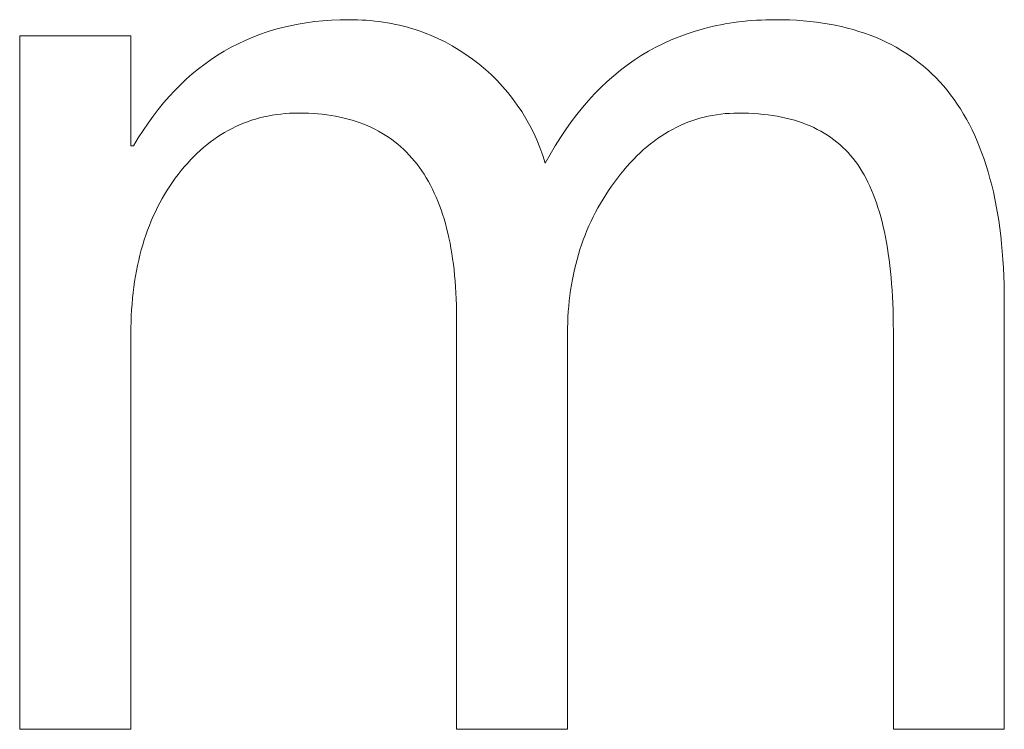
# Model space of a CAD drawing. Header units: centimetres. Extents: x -115 to 110, y -85 to 79.
# Tile 28 of 40: x 2.09 to 4.42, y -65.08 to -63.4. Entities that reach past the tile are written whole.
import ezdxf

# ---------------------------------------------------------------- set-up
doc = ezdxf.new("R2010")
doc.units = ezdxf.units.CM
doc.header["$MEASUREMENT"] = 0
doc.layers.add('Layer 1', color=7, linetype='Continuous')

msp = doc.modelspace()

# ---------------------------------------------------------------- linework, layer by layer
at = {"layer": 'Layer 1', "color": 250, "lineweight": 9}
msp.add_open_spline([(4.42272, -65.07664), (4.42272, -65.07664), (4.16041, -65.07664), (4.16041, -65.07664), (4.16041, -65.07664), (4.16041, -64.1353), (4.16041, -64.1353), (4.16041, -64.1353), (4.16032, -64.11844), (4.16032, -64.11844), (4.16032, -64.11844), (4.16007, -64.10188), (4.16007, -64.10188), (4.16007, -64.10188), (4.15966, -64.08561), (4.15966, -64.08561), (4.15966, -64.08561), (4.15907, -64.06963), (4.15907, -64.06963), (4.15907, -64.06963), (4.15832, -64.05395), (4.15832, -64.05395), (4.15832, -64.05395), (4.15741, -64.03857), (4.15741, -64.03857), (4.15741, -64.03857), (4.15632, -64.02348), (4.15632, -64.02348), (4.15632, -64.02348), (4.15508, -64.00868), (4.15508, -64.00868), (4.15508, -64.00868), (4.15366, -63.99418), (4.15366, -63.99418), (4.15366, -63.99418), (4.15209, -63.97997), (4.15209, -63.97997), (4.15209, -63.97997), (4.15034, -63.96605), (4.15034, -63.96605), (4.15034, -63.96605), (4.14844, -63.95243), (4.14844, -63.95243), (4.14844, -63.95243), (4.14637, -63.93911), (4.14637, -63.93911), (4.14637, -63.93911), (4.14413, -63.92608), (4.14413, -63.92608), (4.14413, -63.92608), (4.14173, -63.91334), (4.14173, -63.91334), (4.14173, -63.91334), (4.13917, -63.9009), (4.13917, -63.9009), (4.13917, -63.9009), (4.13644, -63.88875), (4.13644, -63.88875), (4.13644, -63.88875), (4.13355, -63.87689), (4.13355, -63.87689), (4.13355, -63.87689), (4.1305, -63.86533), (4.1305, -63.86533), (4.1305, -63.86533), (4.12728, -63.85407), (4.12728, -63.85407), (4.12728, -63.85407), (4.1239, -63.8431), (4.1239, -63.8431), (4.1239, -63.8431), (4.12036, -63.83242), (4.12036, -63.83242), (4.12036, -63.83242), (4.11666, -63.82204), (4.11666, -63.82204), (4.11666, -63.82204), (4.11279, -63.81195), (4.11279, -63.81195), (4.11279, -63.81195), (4.10876, -63.80215), (4.10876, -63.80215), (4.10876, -63.80215), (4.10458, -63.79265), (4.10458, -63.79265), (4.10458, -63.79265), (4.10023, -63.78345), (4.10023, -63.78345), (4.10023, -63.78345), (4.09572, -63.77454), (4.09572, -63.77454), (4.09572, -63.77454), (4.09104, -63.76592), (4.09104, -63.76592), (4.09104, -63.76592), (4.08621, -63.7576), (4.08621, -63.7576), (4.08621, -63.7576), (4.08122, -63.74957), (4.08122, -63.74957), (4.08122, -63.74957), (4.07607, -63.74184), (4.07607, -63.74184), (4.07607, -63.74184), (4.0707, -63.73434), (4.0707, -63.73434), (4.0707, -63.73434), (4.0651, -63.72708), (4.0651, -63.72708), (4.0651, -63.72708), (4.05929, -63.72006), (4.05929, -63.72006), (4.05929, -63.72006), (4.05325, -63.71328), (4.05325, -63.71328), (4.05325, -63.71328), (4.04699, -63.70673), (4.04699, -63.70673), (4.04699, -63.70673), (4.04051, -63.70042), (4.04051, -63.70042), (4.04051, -63.70042), (4.0338, -63.69435), (4.0338, -63.69435), (4.0338, -63.69435), (4.02688, -63.68852), (4.02688, -63.68852), (4.02688, -63.68852), (4.01973, -63.68293), (4.01973, -63.68293), (4.01973, -63.68293), (4.01235, -63.67758), (4.01235, -63.67758), (4.01235, -63.67758), (4.00476, -63.67246), (4.00476, -63.67246), (4.00476, -63.67246), (3.99694, -63.66758), (3.99694, -63.66758), (3.99694, -63.66758), (3.9889, -63.66294), (3.9889, -63.66294), (3.9889, -63.66294), (3.98064, -63.65854), (3.98064, -63.65854), (3.98064, -63.65854), (3.97215, -63.65437), (3.97215, -63.65437), (3.97215, -63.65437), (3.96344, -63.65044), (3.96344, -63.65044), (3.96344, -63.65044), (3.95451, -63.64675), (3.95451, -63.64675), (3.95451, -63.64675), (3.94535, -63.6433), (3.94535, -63.6433), (3.94535, -63.6433), (3.93597, -63.64009), (3.93597, -63.64009), (3.93597, -63.64009), (3.92636, -63.63711), (3.92636, -63.63711), (3.92636, -63.63711), (3.91653, -63.63438), (3.91653, -63.63438), (3.91653, -63.63438), (3.90648, -63.63188), (3.90648, -63.63188), (3.90648, -63.63188), (3.8962, -63.62962), (3.8962, -63.62962), (3.8962, -63.62962), (3.8857, -63.62759), (3.8857, -63.62759), (3.8857, -63.62759), (3.87498, -63.62581), (3.87498, -63.62581), (3.87498, -63.62581), (3.86403, -63.62426), (3.86403, -63.62426), (3.86403, -63.62426), (3.85285, -63.62295), (3.85285, -63.62295), (3.85285, -63.62295), (3.84145, -63.62188), (3.84145, -63.62188), (3.84145, -63.62188), (3.82983, -63.62105), (3.82983, -63.62105), (3.82983, -63.62105), (3.81798, -63.62045), (3.81798, -63.62045), (3.81798, -63.62045), (3.8059, -63.6201), (3.8059, -63.6201), (3.8059, -63.6201), (3.7936, -63.61998), (3.7936, -63.61998), (3.7936, -63.61998), (3.78316, -63.62013), (3.78316, -63.62013), (3.78316, -63.62013), (3.77281, -63.62058), (3.77281, -63.62058), (3.77281, -63.62058), (3.76255, -63.62134), (3.76255, -63.62134), (3.76255, -63.62134), (3.75239, -63.62239), (3.75239, -63.62239), (3.75239, -63.62239), (3.74233, -63.62375), (3.74233, -63.62375), (3.74233, -63.62375), (3.73236, -63.6254), (3.73236, -63.6254), (3.73236, -63.6254), (3.72249, -63.62736), (3.72249, -63.62736), (3.72249, -63.62736), (3.71271, -63.62962), (3.71271, -63.62962), (3.71271, -63.62962), (3.70303, -63.63217), (3.70303, -63.63217), (3.70303, -63.63217), (3.69345, -63.63503), (3.69345, -63.63503), (3.69345, -63.63503), (3.68397, -63.63819), (3.68397, -63.63819), (3.68397, -63.63819), (3.67458, -63.64164), (3.67458, -63.64164), (3.67458, -63.64164), (3.6653, -63.6454), (3.6653, -63.6454), (3.6653, -63.6454), (3.65611, -63.64946), (3.65611, -63.64946), (3.65611, -63.64946), (3.64702, -63.65381), (3.64702, -63.65381), (3.64702, -63.65381), (3.63803, -63.65847), (3.63803, -63.65847), (3.63803, -63.65847), (3.62915, -63.66342), (3.62915, -63.66342), (3.62915, -63.66342), (3.62036, -63.66867), (3.62036, -63.66867), (3.62036, -63.66867), (3.61167, -63.67422), (3.61167, -63.67422), (3.61167, -63.67422), (3.60308, -63.68007), (3.60308, -63.68007), (3.60308, -63.68007), (3.5946, -63.68621), (3.5946, -63.68621), (3.5946, -63.68621), (3.58621, -63.69266), (3.58621, -63.69266), (3.58621, -63.69266), (3.57793, -63.6994), (3.57793, -63.6994), (3.57793, -63.6994), (3.56975, -63.70644), (3.56975, -63.70644), (3.56975, -63.70644), (3.56168, -63.71378), (3.56168, -63.71378), (3.56168, -63.71378), (3.5537, -63.72141), (3.5537, -63.72141), (3.5537, -63.72141), (3.54583, -63.72935), (3.54583, -63.72935), (3.54583, -63.72935), (3.53807, -63.73758), (3.53807, -63.73758), (3.53807, -63.73758), (3.5304, -63.7461), (3.5304, -63.7461), (3.5304, -63.7461), (3.52285, -63.75492), (3.52285, -63.75492), (3.52285, -63.75492), (3.51539, -63.76404), (3.51539, -63.76404), (3.51539, -63.76404), (3.50804, -63.77346), (3.50804, -63.77346), (3.50804, -63.77346), (3.50078, -63.78317), (3.50078, -63.78317), (3.50078, -63.78317), (3.49374, -63.79299), (3.49374, -63.79299), (3.49374, -63.79299), (3.48693, -63.80292), (3.48693, -63.80292), (3.48693, -63.80292), (3.48036, -63.81297), (3.48036, -63.81297), (3.48036, -63.81297), (3.47401, -63.82313), (3.47401, -63.82313), (3.47401, -63.82313), (3.4679, -63.8334), (3.4679, -63.8334), (3.4679, -63.8334), (3.46201, -63.84379), (3.46201, -63.84379), (3.46201, -63.84379), (3.45636, -63.8543), (3.45636, -63.8543), (3.45636, -63.8543), (3.45094, -63.86492), (3.45094, -63.86492), (3.45094, -63.86492), (3.44575, -63.87565), (3.44575, -63.87565), (3.44575, -63.87565), (3.44079, -63.88651), (3.44079, -63.88651), (3.44079, -63.88651), (3.43606, -63.89747), (3.43606, -63.89747), (3.43606, -63.89747), (3.43156, -63.90856), (3.43156, -63.90856), (3.43156, -63.90856), (3.42729, -63.91976), (3.42729, -63.91976), (3.42729, -63.91976), (3.42325, -63.93108), (3.42325, -63.93108), (3.42325, -63.93108), (3.41944, -63.94252), (3.41944, -63.94252), (3.41944, -63.94252), (3.41587, -63.95407), (3.41587, -63.95407), (3.41587, -63.95407), (3.41252, -63.96575), (3.41252, -63.96575), (3.41252, -63.96575), (3.40941, -63.97754), (3.40941, -63.97754), (3.40941, -63.97754), (3.40652, -63.98945), (3.40652, -63.98945), (3.40652, -63.98945), (3.40387, -64.00148), (3.40387, -64.00148), (3.40387, -64.00148), (3.40145, -64.01364), (3.40145, -64.01364), (3.40145, -64.01364), (3.39926, -64.02591), (3.39926, -64.02591), (3.39926, -64.02591), (3.39729, -64.0383), (3.39729, -64.0383), (3.39729, -64.0383), (3.39556, -64.05081), (3.39556, -64.05081), (3.39556, -64.05081), (3.39406, -64.06345), (3.39406, -64.06345), (3.39406, -64.06345), (3.3928, -64.0762), (3.3928, -64.0762), (3.3928, -64.0762), (3.39176, -64.08908), (3.39176, -64.08908), (3.39176, -64.08908), (3.39095, -64.10208), (3.39095, -64.10208), (3.39095, -64.10208), (3.39037, -64.1152), (3.39037, -64.1152), (3.39037, -64.1152), (3.39003, -64.12844), (3.39003, -64.12844), (3.39003, -64.12844), (3.38991, -64.14181), (3.38991, -64.14181), (3.38991, -64.14181), (3.38991, -65.07664), (3.38991, -65.07664), (3.38991, -65.07664), (3.1276, -65.07664), (3.1276, -65.07664), (3.1276, -65.07664), (3.1276, -64.10367), (3.1276, -64.10367), (3.1276, -64.10367), (3.12751, -64.08867), (3.12751, -64.08867), (3.12751, -64.08867), (3.12724, -64.07391), (3.12724, -64.07391), (3.12724, -64.07391), (3.12678, -64.05939), (3.12678, -64.05939), (3.12678, -64.05939), (3.12614, -64.0451), (3.12614, -64.0451), (3.12614, -64.0451), (3.12532, -64.03105), (3.12532, -64.03105), (3.12532, -64.03105), (3.12431, -64.01723), (3.12431, -64.01723), (3.12431, -64.01723), (3.12313, -64.00365), (3.12313, -64.00365), (3.12313, -64.00365), (3.12176, -63.99031), (3.12176, -63.99031), (3.12176, -63.99031), (3.12021, -63.9772), (3.12021, -63.9772), (3.12021, -63.9772), (3.11847, -63.96433), (3.11847, -63.96433), (3.11847, -63.96433), (3.11656, -63.95169), (3.11656, -63.95169), (3.11656, -63.95169), (3.11446, -63.93929), (3.11446, -63.93929), (3.11446, -63.93929), (3.11218, -63.92713), (3.11218, -63.92713), (3.11218, -63.92713), (3.10971, -63.9152), (3.10971, -63.9152), (3.10971, -63.9152), (3.10707, -63.90351), (3.10707, -63.90351), (3.10707, -63.90351), (3.10424, -63.89206), (3.10424, -63.89206), (3.10424, -63.89206), (3.10123, -63.88084), (3.10123, -63.88084), (3.10123, -63.88084), (3.09804, -63.86985), (3.09804, -63.86985), (3.09804, -63.86985), (3.09466, -63.85911), (3.09466, -63.85911), (3.09466, -63.85911), (3.0911, -63.8486), (3.0911, -63.8486), (3.0911, -63.8486), (3.08736, -63.83832), (3.08736, -63.83832), (3.08736, -63.83832), (3.08344, -63.82829), (3.08344, -63.82829), (3.08344, -63.82829), (3.07934, -63.81849), (3.07934, -63.81849), (3.07934, -63.81849), (3.07505, -63.80892), (3.07505, -63.80892), (3.07505, -63.80892), (3.07058, -63.79959), (3.07058, -63.79959), (3.07058, -63.79959), (3.06593, -63.7905), (3.06593, -63.7905), (3.06593, -63.7905), (3.06109, -63.78164), (3.06109, -63.78164), (3.06109, -63.78164), (3.05608, -63.77302), (3.05608, -63.77302), (3.05608, -63.77302), (3.05088, -63.76464), (3.05088, -63.76464), (3.05088, -63.76464), (3.0455, -63.75649), (3.0455, -63.75649), (3.0455, -63.75649), (3.03994, -63.74858), (3.03994, -63.74858), (3.03994, -63.74858), (3.03419, -63.7409), (3.03419, -63.7409), (3.03419, -63.7409), (3.02827, -63.73346), (3.02827, -63.73346), (3.02827, -63.73346), (3.02216, -63.72626), (3.02216, -63.72626), (3.02216, -63.72626), (3.01587, -63.71929), (3.01587, -63.71929), (3.01587, -63.71929), (3.0094, -63.71256), (3.0094, -63.71256), (3.0094, -63.71256), (3.00274, -63.70607), (3.00274, -63.70607), (3.00274, -63.70607), (2.9959, -63.69981), (2.9959, -63.69981), (2.9959, -63.69981), (2.98889, -63.69378), (2.98889, -63.69378), (2.98889, -63.69378), (2.98168, -63.688), (2.98168, -63.688), (2.98168, -63.688), (2.9743, -63.68245), (2.9743, -63.68245), (2.9743, -63.68245), (2.96674, -63.67713), (2.96674, -63.67713), (2.96674, -63.67713), (2.95899, -63.67206), (2.95899, -63.67206), (2.95899, -63.67206), (2.95106, -63.66721), (2.95106, -63.66721), (2.95106, -63.66721), (2.94295, -63.66261), (2.94295, -63.66261), (2.94295, -63.66261), (2.93466, -63.65824), (2.93466, -63.65824), (2.93466, -63.65824), (2.92618, -63.65411), (2.92618, -63.65411), (2.92618, -63.65411), (2.91753, -63.65021), (2.91753, -63.65021), (2.91753, -63.65021), (2.90869, -63.64655), (2.90869, -63.64655), (2.90869, -63.64655), (2.89967, -63.64312), (2.89967, -63.64312), (2.89967, -63.64312), (2.89046, -63.63994), (2.89046, -63.63994), (2.89046, -63.63994), (2.88108, -63.63698), (2.88108, -63.63698), (2.88108, -63.63698), (2.87151, -63.63427), (2.87151, -63.63427), (2.87151, -63.63427), (2.86177, -63.63179), (2.86177, -63.63179), (2.86177, -63.63179), (2.85184, -63.62954), (2.85184, -63.62954), (2.85184, -63.62954), (2.84173, -63.62754), (2.84173, -63.62754), (2.84173, -63.62754), (2.83143, -63.62577), (2.83143, -63.62577), (2.83143, -63.62577), (2.82096, -63.62423), (2.82096, -63.62423), (2.82096, -63.62423), (2.8103, -63.62293), (2.8103, -63.62293), (2.8103, -63.62293), (2.79946, -63.62187), (2.79946, -63.62187), (2.79946, -63.62187), (2.78844, -63.62104), (2.78844, -63.62104), (2.78844, -63.62104), (2.77724, -63.62045), (2.77724, -63.62045), (2.77724, -63.62045), (2.76586, -63.6201), (2.76586, -63.6201), (2.76586, -63.6201), (2.75429, -63.61998), (2.75429, -63.61998), (2.75429, -63.61998), (2.74354, -63.62012), (2.74354, -63.62012), (2.74354, -63.62012), (2.73291, -63.62054), (2.73291, -63.62054), (2.73291, -63.62054), (2.72241, -63.62125), (2.72241, -63.62125), (2.72241, -63.62125), (2.71202, -63.62223), (2.71202, -63.62223), (2.71202, -63.62223), (2.70176, -63.6235), (2.70176, -63.6235), (2.70176, -63.6235), (2.69162, -63.62505), (2.69162, -63.62505), (2.69162, -63.62505), (2.6816, -63.62688), (2.6816, -63.62688), (2.6816, -63.62688), (2.67171, -63.629), (2.67171, -63.629), (2.67171, -63.629), (2.66193, -63.6314), (2.66193, -63.6314), (2.66193, -63.6314), (2.65228, -63.63408), (2.65228, -63.63408), (2.65228, -63.63408), (2.64274, -63.63704), (2.64274, -63.63704), (2.64274, -63.63704), (2.63333, -63.64029), (2.63333, -63.64029), (2.63333, -63.64029), (2.62403, -63.64382), (2.62403, -63.64382), (2.62403, -63.64382), (2.61485, -63.64763), (2.61485, -63.64763), (2.61485, -63.64763), (2.6058, -63.65172), (2.6058, -63.65172), (2.6058, -63.65172), (2.59686, -63.6561), (2.59686, -63.6561), (2.59686, -63.6561), (2.58804, -63.66076), (2.58804, -63.66076), (2.58804, -63.66076), (2.57933, -63.66571), (2.57933, -63.66571), (2.57933, -63.66571), (2.57075, -63.67094), (2.57075, -63.67094), (2.57075, -63.67094), (2.56228, -63.67645), (2.56228, -63.67645), (2.56228, -63.67645), (2.55392, -63.68225), (2.55392, -63.68225), (2.55392, -63.68225), (2.54569, -63.68833), (2.54569, -63.68833), (2.54569, -63.68833), (2.53757, -63.69469), (2.53757, -63.69469), (2.53757, -63.69469), (2.52956, -63.70134), (2.52956, -63.70134), (2.52956, -63.70134), (2.52168, -63.70827), (2.52168, -63.70827), (2.52168, -63.70827), (2.5139, -63.71549), (2.5139, -63.71549), (2.5139, -63.71549), (2.50624, -63.72299), (2.50624, -63.72299), (2.50624, -63.72299), (2.4987, -63.73078), (2.4987, -63.73078), (2.4987, -63.73078), (2.49127, -63.73885), (2.49127, -63.73885), (2.49127, -63.73885), (2.48395, -63.74721), (2.48395, -63.74721), (2.48395, -63.74721), (2.47674, -63.75585), (2.47674, -63.75585), (2.47674, -63.75585), (2.46965, -63.76478), (2.46965, -63.76478), (2.46965, -63.76478), (2.46276, -63.77393), (2.46276, -63.77393), (2.46276, -63.77393), (2.45608, -63.78326), (2.45608, -63.78326), (2.45608, -63.78326), (2.44963, -63.79275), (2.44963, -63.79275), (2.44963, -63.79275), (2.44339, -63.80241), (2.44339, -63.80241), (2.44339, -63.80241), (2.43738, -63.81224), (2.43738, -63.81224), (2.43738, -63.81224), (2.43158, -63.82224), (2.43158, -63.82224), (2.43158, -63.82224), (2.426, -63.83241), (2.426, -63.83241), (2.426, -63.83241), (2.42064, -63.84275), (2.42064, -63.84275), (2.42064, -63.84275), (2.4155, -63.85325), (2.4155, -63.85325), (2.4155, -63.85325), (2.41058, -63.86393), (2.41058, -63.86393), (2.41058, -63.86393), (2.40588, -63.87478), (2.40588, -63.87478), (2.40588, -63.87478), (2.4014, -63.88579), (2.4014, -63.88579), (2.4014, -63.88579), (2.39714, -63.89698), (2.39714, -63.89698), (2.39714, -63.89698), (2.3931, -63.90833), (2.3931, -63.90833), (2.3931, -63.90833), (2.38928, -63.91986), (2.38928, -63.91986), (2.38928, -63.91986), (2.38567, -63.93155), (2.38567, -63.93155), (2.38567, -63.93155), (2.38228, -63.94342), (2.38228, -63.94342), (2.38228, -63.94342), (2.37912, -63.95545), (2.37912, -63.95545), (2.37912, -63.95545), (2.37617, -63.96766), (2.37617, -63.96766), (2.37617, -63.96766), (2.37344, -63.98003), (2.37344, -63.98003), (2.37344, -63.98003), (2.37093, -63.99258), (2.37093, -63.99258), (2.37093, -63.99258), (2.36864, -64.00529), (2.36864, -64.00529), (2.36864, -64.00529), (2.36656, -64.01818), (2.36656, -64.01818), (2.36656, -64.01818), (2.36471, -64.03123), (2.36471, -64.03123), (2.36471, -64.03123), (2.36307, -64.04446), (2.36307, -64.04446), (2.36307, -64.04446), (2.36165, -64.05785), (2.36165, -64.05785), (2.36165, -64.05785), (2.36045, -64.07142), (2.36045, -64.07142), (2.36045, -64.07142), (2.35947, -64.08516), (2.35947, -64.08516), (2.35947, -64.08516), (2.35871, -64.09906), (2.35871, -64.09906), (2.35871, -64.09906), (2.35816, -64.11314), (2.35816, -64.11314), (2.35816, -64.11314), (2.35784, -64.12739), (2.35784, -64.12739), (2.35784, -64.12739), (2.35773, -64.14181), (2.35773, -64.14181), (2.35773, -64.14181), (2.35773, -65.07664), (2.35773, -65.07664), (2.35773, -65.07664), (2.09479, -65.07664), (2.09479, -65.07664), (2.09479, -65.07664), (2.09479, -63.43767), (2.09479, -63.43767), (2.09479, -63.43767), (2.35773, -63.43767), (2.35773, -63.43767), (2.35773, -63.43767), (2.35773, -63.69719), (2.35773, -63.69719), (2.35773, -63.69719), (2.36423, -63.69719), (2.36423, -63.69719), (2.36423, -63.69719), (2.37526, -63.67882), (2.37526, -63.67882), (2.37526, -63.67882), (2.38661, -63.66104), (2.38661, -63.66104), (2.38661, -63.66104), (2.39827, -63.64384), (2.39827, -63.64384), (2.39827, -63.64384), (2.41025, -63.62723), (2.41025, -63.62723), (2.41025, -63.62723), (2.42254, -63.61121), (2.42254, -63.61121), (2.42254, -63.61121), (2.43515, -63.59577), (2.43515, -63.59577), (2.43515, -63.59577), (2.44807, -63.58092), (2.44807, -63.58092), (2.44807, -63.58092), (2.46131, -63.56665), (2.46131, -63.56665), (2.46131, -63.56665), (2.47486, -63.55297), (2.47486, -63.55297), (2.47486, -63.55297), (2.48873, -63.53987), (2.48873, -63.53987), (2.48873, -63.53987), (2.50291, -63.52736), (2.50291, -63.52736), (2.50291, -63.52736), (2.5174, -63.51543), (2.5174, -63.51543), (2.5174, -63.51543), (2.53221, -63.50409), (2.53221, -63.50409), (2.53221, -63.50409), (2.54734, -63.49333), (2.54734, -63.49333), (2.54734, -63.49333), (2.56278, -63.48315), (2.56278, -63.48315), (2.56278, -63.48315), (2.57853, -63.47356), (2.57853, -63.47356), (2.57853, -63.47356), (2.59459, -63.46455), (2.59459, -63.46455), (2.59459, -63.46455), (2.61097, -63.45612), (2.61097, -63.45612), (2.61097, -63.45612), (2.62766, -63.44828), (2.62766, -63.44828), (2.62766, -63.44828), (2.64466, -63.44101), (2.64466, -63.44101), (2.64466, -63.44101), (2.66198, -63.43433), (2.66198, -63.43433), (2.66198, -63.43433), (2.67961, -63.42824), (2.67961, -63.42824), (2.67961, -63.42824), (2.69755, -63.42272), (2.69755, -63.42272), (2.69755, -63.42272), (2.7158, -63.41779), (2.7158, -63.41779), (2.7158, -63.41779), (2.73436, -63.41343), (2.73436, -63.41343), (2.73436, -63.41343), (2.75324, -63.40966), (2.75324, -63.40966), (2.75324, -63.40966), (2.77243, -63.40647), (2.77243, -63.40647), (2.77243, -63.40647), (2.79193, -63.40386), (2.79193, -63.40386), (2.79193, -63.40386), (2.81174, -63.40183), (2.81174, -63.40183), (2.81174, -63.40183), (2.83186, -63.40038), (2.83186, -63.40038), (2.83186, -63.40038), (2.8523, -63.39951), (2.8523, -63.39951), (2.8523, -63.39951), (2.87304, -63.39922), (2.87304, -63.39922), (2.87304, -63.39922), (2.88349, -63.39931), (2.88349, -63.39931), (2.88349, -63.39931), (2.89386, -63.39959), (2.89386, -63.39959), (2.89386, -63.39959), (2.90415, -63.40005), (2.90415, -63.40005), (2.90415, -63.40005), (2.91435, -63.40069), (2.91435, -63.40069), (2.91435, -63.40069), (2.92446, -63.40151), (2.92446, -63.40151), (2.92446, -63.40151), (2.9345, -63.40252), (2.9345, -63.40252), (2.9345, -63.40252), (2.94445, -63.40371), (2.94445, -63.40371), (2.94445, -63.40371), (2.95431, -63.40509), (2.95431, -63.40509), (2.95431, -63.40509), (2.96409, -63.40665), (2.96409, -63.40665), (2.96409, -63.40665), (2.97379, -63.40839), (2.97379, -63.40839), (2.97379, -63.40839), (2.9834, -63.41031), (2.9834, -63.41031), (2.9834, -63.41031), (2.99293, -63.41242), (2.99293, -63.41242), (2.99293, -63.41242), (3.00238, -63.41471), (3.00238, -63.41471), (3.00238, -63.41471), (3.01174, -63.41718), (3.01174, -63.41718), (3.01174, -63.41718), (3.02101, -63.41983), (3.02101, -63.41983), (3.02101, -63.41983), (3.0302, -63.42267), (3.0302, -63.42267), (3.0302, -63.42267), (3.03931, -63.42569), (3.03931, -63.42569), (3.03931, -63.42569), (3.04833, -63.42889), (3.04833, -63.42889), (3.04833, -63.42889), (3.05727, -63.43228), (3.05727, -63.43228), (3.05727, -63.43228), (3.06612, -63.43584), (3.06612, -63.43584), (3.06612, -63.43584), (3.07489, -63.43959), (3.07489, -63.43959), (3.07489, -63.43959), (3.08357, -63.44352), (3.08357, -63.44352), (3.08357, -63.44352), (3.09217, -63.44764), (3.09217, -63.44764), (3.09217, -63.44764), (3.10069, -63.45193), (3.10069, -63.45193), (3.10069, -63.45193), (3.11746, -63.46107), (3.11746, -63.46107), (3.11746, -63.46107), (3.13389, -63.47094), (3.13389, -63.47094), (3.13389, -63.47094), (3.14998, -63.48153), (3.14998, -63.48153), (3.14998, -63.48153), (3.16574, -63.49285), (3.16574, -63.49285), (3.16574, -63.49285), (3.18112, -63.50472), (3.18112, -63.50472), (3.18112, -63.50472), (3.19587, -63.51705), (3.19587, -63.51705), (3.19587, -63.51705), (3.20999, -63.52986), (3.20999, -63.52986), (3.20999, -63.52986), (3.22349, -63.54313), (3.22349, -63.54313), (3.22349, -63.54313), (3.23636, -63.55688), (3.23636, -63.55688), (3.23636, -63.55688), (3.24862, -63.57109), (3.24862, -63.57109), (3.24862, -63.57109), (3.26025, -63.58577), (3.26025, -63.58577), (3.26025, -63.58577), (3.27127, -63.60091), (3.27127, -63.60091), (3.27127, -63.60091), (3.28168, -63.61652), (3.28168, -63.61652), (3.28168, -63.61652), (3.29147, -63.63259), (3.29147, -63.63259), (3.29147, -63.63259), (3.30066, -63.64913), (3.30066, -63.64913), (3.30066, -63.64913), (3.30923, -63.66613), (3.30923, -63.66613), (3.30923, -63.66613), (3.3172, -63.68359), (3.3172, -63.68359), (3.3172, -63.68359), (3.32457, -63.70151), (3.32457, -63.70151), (3.32457, -63.70151), (3.33134, -63.71989), (3.33134, -63.71989), (3.33134, -63.71989), (3.33751, -63.73873), (3.33751, -63.73873), (3.33751, -63.73873), (3.34905, -63.71785), (3.34905, -63.71785), (3.34905, -63.71785), (3.36095, -63.69762), (3.36095, -63.69762), (3.36095, -63.69762), (3.37319, -63.67806), (3.37319, -63.67806), (3.37319, -63.67806), (3.38579, -63.65916), (3.38579, -63.65916), (3.38579, -63.65916), (3.39874, -63.64093), (3.39874, -63.64093), (3.39874, -63.64093), (3.41205, -63.62335), (3.41205, -63.62335), (3.41205, -63.62335), (3.4257, -63.60644), (3.4257, -63.60644), (3.4257, -63.60644), (3.43971, -63.5902), (3.43971, -63.5902), (3.43971, -63.5902), (3.45407, -63.57461), (3.45407, -63.57461), (3.45407, -63.57461), (3.46879, -63.55969), (3.46879, -63.55969), (3.46879, -63.55969), (3.48385, -63.54544), (3.48385, -63.54544), (3.48385, -63.54544), (3.49927, -63.53184), (3.49927, -63.53184), (3.49927, -63.53184), (3.51504, -63.51891), (3.51504, -63.51891), (3.51504, -63.51891), (3.53117, -63.50665), (3.53117, -63.50665), (3.53117, -63.50665), (3.54764, -63.49504), (3.54764, -63.49504), (3.54764, -63.49504), (3.56447, -63.4841), (3.56447, -63.4841), (3.56447, -63.4841), (3.58165, -63.47382), (3.58165, -63.47382), (3.58165, -63.47382), (3.59919, -63.46421), (3.59919, -63.46421), (3.59919, -63.46421), (3.61707, -63.45525), (3.61707, -63.45525), (3.61707, -63.45525), (3.63531, -63.44696), (3.63531, -63.44696), (3.63531, -63.44696), (3.6539, -63.43934), (3.6539, -63.43934), (3.6539, -63.43934), (3.67285, -63.43238), (3.67285, -63.43238), (3.67285, -63.43238), (3.69214, -63.42608), (3.69214, -63.42608), (3.69214, -63.42608), (3.71179, -63.42044), (3.71179, -63.42044), (3.71179, -63.42044), (3.72175, -63.41787), (3.72175, -63.41787), (3.72175, -63.41787), (3.73179, -63.41547), (3.73179, -63.41547), (3.73179, -63.41547), (3.74192, -63.41323), (3.74192, -63.41323), (3.74192, -63.41323), (3.75214, -63.41116), (3.75214, -63.41116), (3.75214, -63.41116), (3.76245, -63.40925), (3.76245, -63.40925), (3.76245, -63.40925), (3.77285, -63.40751), (3.77285, -63.40751), (3.77285, -63.40751), (3.78333, -63.40593), (3.78333, -63.40593), (3.78333, -63.40593), (3.79391, -63.40453), (3.79391, -63.40453), (3.79391, -63.40453), (3.80457, -63.40328), (3.80457, -63.40328), (3.80457, -63.40328), (3.81532, -63.4022), (3.81532, -63.4022), (3.81532, -63.4022), (3.82616, -63.40129), (3.82616, -63.40129), (3.82616, -63.40129), (3.83708, -63.40055), (3.83708, -63.40055), (3.83708, -63.40055), (3.8481, -63.39997), (3.8481, -63.39997), (3.8481, -63.39997), (3.8592, -63.39955), (3.8592, -63.39955), (3.8592, -63.39955), (3.87039, -63.3993), (3.87039, -63.3993), (3.87039, -63.3993), (3.88167, -63.39922), (3.88167, -63.39922), (3.88167, -63.39922), (3.89844, -63.39938), (3.89844, -63.39938), (3.89844, -63.39938), (3.91494, -63.39987), (3.91494, -63.39987), (3.91494, -63.39987), (3.93119, -63.40069), (3.93119, -63.40069), (3.93119, -63.40069), (3.94717, -63.40183), (3.94717, -63.40183), (3.94717, -63.40183), (3.96288, -63.40329), (3.96288, -63.40329), (3.96288, -63.40329), (3.97833, -63.40508), (3.97833, -63.40508), (3.97833, -63.40508), (3.99352, -63.4072), (3.99352, -63.4072), (3.99352, -63.4072), (4.00844, -63.40964), (4.00844, -63.40964), (4.00844, -63.40964), (4.0231, -63.41241), (4.0231, -63.41241), (4.0231, -63.41241), (4.0375, -63.4155), (4.0375, -63.4155), (4.0375, -63.4155), (4.05163, -63.41892), (4.05163, -63.41892), (4.05163, -63.41892), (4.0655, -63.42267), (4.0655, -63.42267), (4.0655, -63.42267), (4.0791, -63.42674), (4.0791, -63.42674), (4.0791, -63.42674), (4.09244, -63.43114), (4.09244, -63.43114), (4.09244, -63.43114), (4.10552, -63.43586), (4.10552, -63.43586), (4.10552, -63.43586), (4.11833, -63.44091), (4.11833, -63.44091), (4.11833, -63.44091), (4.13088, -63.44628), (4.13088, -63.44628), (4.13088, -63.44628), (4.14316, -63.45198), (4.14316, -63.45198), (4.14316, -63.45198), (4.15518, -63.45801), (4.15518, -63.45801), (4.15518, -63.45801), (4.16694, -63.46436), (4.16694, -63.46436), (4.16694, -63.46436), (4.17843, -63.47104), (4.17843, -63.47104), (4.17843, -63.47104), (4.18966, -63.47804), (4.18966, -63.47804), (4.18966, -63.47804), (4.20062, -63.48537), (4.20062, -63.48537), (4.20062, -63.48537), (4.21132, -63.49302), (4.21132, -63.49302), (4.21132, -63.49302), (4.22176, -63.501), (4.22176, -63.501), (4.22176, -63.501), (4.23193, -63.50931), (4.23193, -63.50931), (4.23193, -63.50931), (4.24184, -63.51794), (4.24184, -63.51794), (4.24184, -63.51794), (4.25148, -63.5269), (4.25148, -63.5269), (4.25148, -63.5269), (4.26086, -63.53618), (4.26086, -63.53618), (4.26086, -63.53618), (4.26998, -63.54579), (4.26998, -63.54579), (4.26998, -63.54579), (4.27883, -63.55573), (4.27883, -63.55573), (4.27883, -63.55573), (4.28741, -63.56599), (4.28741, -63.56599), (4.28741, -63.56599), (4.29574, -63.57658), (4.29574, -63.57658), (4.29574, -63.57658), (4.3038, -63.58749), (4.3038, -63.58749), (4.3038, -63.58749), (4.31159, -63.59873), (4.31159, -63.59873), (4.31159, -63.59873), (4.31912, -63.6103), (4.31912, -63.6103), (4.31912, -63.6103), (4.32639, -63.62219), (4.32639, -63.62219), (4.32639, -63.62219), (4.33339, -63.6344), (4.33339, -63.6344), (4.33339, -63.6344), (4.34013, -63.64695), (4.34013, -63.64695), (4.34013, -63.64695), (4.3466, -63.65982), (4.3466, -63.65982), (4.3466, -63.65982), (4.35281, -63.67301), (4.35281, -63.67301), (4.35281, -63.67301), (4.35876, -63.68653), (4.35876, -63.68653), (4.35876, -63.68653), (4.36444, -63.70038), (4.36444, -63.70038), (4.36444, -63.70038), (4.36986, -63.71455), (4.36986, -63.71455), (4.36986, -63.71455), (4.37501, -63.72905), (4.37501, -63.72905), (4.37501, -63.72905), (4.3799, -63.74387), (4.3799, -63.74387), (4.3799, -63.74387), (4.38453, -63.75902), (4.38453, -63.75902), (4.38453, -63.75902), (4.38889, -63.7745), (4.38889, -63.7745), (4.38889, -63.7745), (4.39298, -63.7903), (4.39298, -63.7903), (4.39298, -63.7903), (4.39682, -63.80643), (4.39682, -63.80643), (4.39682, -63.80643), (4.40038, -63.82289), (4.40038, -63.82289), (4.40038, -63.82289), (4.40369, -63.83967), (4.40369, -63.83967), (4.40369, -63.83967), (4.40673, -63.85677), (4.40673, -63.85677), (4.40673, -63.85677), (4.4095, -63.8742), (4.4095, -63.8742), (4.4095, -63.8742), (4.41201, -63.89196), (4.41201, -63.89196), (4.41201, -63.89196), (4.41426, -63.91005), (4.41426, -63.91005), (4.41426, -63.91005), (4.41624, -63.92846), (4.41624, -63.92846), (4.41624, -63.92846), (4.41796, -63.9472), (4.41796, -63.9472), (4.41796, -63.9472), (4.41941, -63.96626), (4.41941, -63.96626), (4.41941, -63.96626), (4.4206, -63.98565), (4.4206, -63.98565), (4.4206, -63.98565), (4.42153, -64.00536), (4.42153, -64.00536), (4.42153, -64.00536), (4.42219, -64.0254), (4.42219, -64.0254), (4.42219, -64.0254), (4.42259, -64.04577), (4.42259, -64.04577), (4.42259, -64.04577), (4.42272, -64.06646), (4.42272, -64.06646), (4.42272, -64.06646), (4.42272, -65.07664), (4.42272, -65.07664)], degree=3, knots=[0, 0, 0, 0, 0.0022321, 0.0022321, 0.0022321, 0.0044643, 0.0044643, 0.0044643, 0.0066964, 0.0066964, 0.0066964, 0.0089286, 0.0089286, 0.0089286, 0.0111607, 0.0111607, 0.0111607, 0.0133929, 0.0133929, 0.0133929, 0.015625, 0.015625, 0.015625, 0.0178571, 0.0178571, 0.0178571, 0.0200893, 0.0200893, 0.0200893, 0.0223214, 0.0223214, 0.0223214, 0.0245536, 0.0245536, 0.0245536, 0.0267857, 0.0267857, 0.0267857, 0.0290179, 0.0290179, 0.0290179, 0.03125, 0.03125, 0.03125, 0.0334821, 0.0334821, 0.0334821, 0.0357143, 0.0357143, 0.0357143, 0.0379464, 0.0379464, 0.0379464, 0.0401786, 0.0401786, 0.0401786, 0.0424107, 0.0424107, 0.0424107, 0.0446429, 0.0446429, 0.0446429, 0.046875, 0.046875, 0.046875, 0.0491071, 0.0491071, 0.0491071, 0.0513393, 0.0513393, 0.0513393, 0.0535714, 0.0535714, 0.0535714, 0.0558036, 0.0558036, 0.0558036, 0.0580357, 0.0580357, 0.0580357, 0.0602679, 0.0602679, 0.0602679, 0.0625, 0.0625, 0.0625, 0.0647321, 0.0647321, 0.0647321, 0.0669643, 0.0669643, 0.0669643, 0.0691964, 0.0691964, 0.0691964, 0.0714286, 0.0714286, 0.0714286, 0.0736607, 0.0736607, 0.0736607, 0.0758929, 0.0758929, 0.0758929, 0.078125, 0.078125, 0.078125, 0.0803571, 0.0803571, 0.0803571, 0.0825893, 0.0825893, 0.0825893, 0.0848214, 0.0848214, 0.0848214, 0.0870536, 0.0870536, 0.0870536, 0.0892857, 0.0892857, 0.0892857, 0.0915179, 0.0915179, 0.0915179, 0.09375, 0.09375, 0.09375, 0.0959821, 0.0959821, 0.0959821, 0.0982143, 0.0982143, 0.0982143, 0.1004464, 0.1004464, 0.1004464, 0.1026786, 0.1026786, 0.1026786, 0.1049107, 0.1049107, 0.1049107, 0.1071429, 0.1071429, 0.1071429, 0.109375, 0.109375, 0.109375, 0.1116071, 0.1116071, 0.1116071, 0.1138393, 0.1138393, 0.1138393, 0.1160714, 0.1160714, 0.1160714, 0.1183036, 0.1183036, 0.1183036, 0.1205357, 0.1205357, 0.1205357, 0.1227679, 0.1227679, 0.1227679, 0.125, 0.125, 0.125, 0.1272321, 0.1272321, 0.1272321, 0.1294643, 0.1294643, 0.1294643, 0.1316964, 0.1316964, 0.1316964, 0.1339286, 0.1339286, 0.1339286, 0.1361607, 0.1361607, 0.1361607, 0.1383929, 0.1383929, 0.1383929, 0.140625, 0.140625, 0.140625, 0.1428571, 0.1428571, 0.1428571, 0.1450893, 0.1450893, 0.1450893, 0.1473214, 0.1473214, 0.1473214, 0.1495536, 0.1495536, 0.1495536, 0.1517857, 0.1517857, 0.1517857, 0.1540179, 0.1540179, 0.1540179, 0.15625, 0.15625, 0.15625, 0.1584821, 0.1584821, 0.1584821, 0.1607143, 0.1607143, 0.1607143, 0.1629464, 0.1629464, 0.1629464, 0.1651786, 0.1651786, 0.1651786, 0.1674107, 0.1674107, 0.1674107, 0.1696429, 0.1696429, 0.1696429, 0.171875, 0.171875, 0.171875, 0.1741071, 0.1741071, 0.1741071, 0.1763393, 0.1763393, 0.1763393, 0.1785714, 0.1785714, 0.1785714, 0.1808036, 0.1808036, 0.1808036, 0.1830357, 0.1830357, 0.1830357, 0.1852679, 0.1852679, 0.1852679, 0.1875, 0.1875, 0.1875, 0.1897321, 0.1897321, 0.1897321, 0.1919643, 0.1919643, 0.1919643, 0.1941964, 0.1941964, 0.1941964, 0.1964286, 0.1964286, 0.1964286, 0.1986607, 0.1986607, 0.1986607, 0.2008929, 0.2008929, 0.2008929, 0.203125, 0.203125, 0.203125, 0.2053571, 0.2053571, 0.2053571, 0.2075893, 0.2075893, 0.2075893, 0.2098214, 0.2098214, 0.2098214, 0.2120536, 0.2120536, 0.2120536, 0.2142857, 0.2142857, 0.2142857, 0.2165179, 0.2165179, 0.2165179, 0.21875, 0.21875, 0.21875, 0.2209821, 0.2209821, 0.2209821, 0.2232143, 0.2232143, 0.2232143, 0.2254464, 0.2254464, 0.2254464, 0.2276786, 0.2276786, 0.2276786, 0.2299107, 0.2299107, 0.2299107, 0.2321429, 0.2321429, 0.2321429, 0.234375, 0.234375, 0.234375, 0.2366071, 0.2366071, 0.2366071, 0.2388393, 0.2388393, 0.2388393, 0.2410714, 0.2410714, 0.2410714, 0.2433036, 0.2433036, 0.2433036, 0.2455357, 0.2455357, 0.2455357, 0.2477679, 0.2477679, 0.2477679, 0.25, 0.25, 0.25, 0.2522321, 0.2522321, 0.2522321, 0.2544643, 0.2544643, 0.2544643, 0.2566964, 0.2566964, 0.2566964, 0.2589286, 0.2589286, 0.2589286, 0.2611607, 0.2611607, 0.2611607, 0.2633929, 0.2633929, 0.2633929, 0.265625, 0.265625, 0.265625, 0.2678571, 0.2678571, 0.2678571, 0.2700893, 0.2700893, 0.2700893, 0.2723214, 0.2723214, 0.2723214, 0.2745536, 0.2745536, 0.2745536, 0.2767857, 0.2767857, 0.2767857, 0.2790179, 0.2790179, 0.2790179, 0.28125, 0.28125, 0.28125, 0.2834821, 0.2834821, 0.2834821, 0.2857143, 0.2857143, 0.2857143, 0.2879464, 0.2879464, 0.2879464, 0.2901786, 0.2901786, 0.2901786, 0.2924107, 0.2924107, 0.2924107, 0.2946429, 0.2946429, 0.2946429, 0.296875, 0.296875, 0.296875, 0.2991071, 0.2991071, 0.2991071, 0.3013393, 0.3013393, 0.3013393, 0.3035714, 0.3035714, 0.3035714, 0.3058036, 0.3058036, 0.3058036, 0.3080357, 0.3080357, 0.3080357, 0.3102679, 0.3102679, 0.3102679, 0.3125, 0.3125, 0.3125, 0.3147321, 0.3147321, 0.3147321, 0.3169643, 0.3169643, 0.3169643, 0.3191964, 0.3191964, 0.3191964, 0.3214286, 0.3214286, 0.3214286, 0.3236607, 0.3236607, 0.3236607, 0.3258929, 0.3258929, 0.3258929, 0.328125, 0.328125, 0.328125, 0.3303571, 0.3303571, 0.3303571, 0.3325893, 0.3325893, 0.3325893, 0.3348214, 0.3348214, 0.3348214, 0.3370536, 0.3370536, 0.3370536, 0.3392857, 0.3392857, 0.3392857, 0.3415179, 0.3415179, 0.3415179, 0.34375, 0.34375, 0.34375, 0.3459821, 0.3459821, 0.3459821, 0.3482143, 0.3482143, 0.3482143, 0.3504464, 0.3504464, 0.3504464, 0.3526786, 0.3526786, 0.3526786, 0.3549107, 0.3549107, 0.3549107, 0.3571429, 0.3571429, 0.3571429, 0.359375, 0.359375, 0.359375, 0.3616071, 0.3616071, 0.3616071, 0.3638393, 0.3638393, 0.3638393, 0.3660714, 0.3660714, 0.3660714, 0.3683036, 0.3683036, 0.3683036, 0.3705357, 0.3705357, 0.3705357, 0.3727679, 0.3727679, 0.3727679, 0.375, 0.375, 0.375, 0.3772321, 0.3772321, 0.3772321, 0.3794643, 0.3794643, 0.3794643, 0.3816964, 0.3816964, 0.3816964, 0.3839286, 0.3839286, 0.3839286, 0.3861607, 0.3861607, 0.3861607, 0.3883929, 0.3883929, 0.3883929, 0.390625, 0.390625, 0.390625, 0.3928571, 0.3928571, 0.3928571, 0.3950893, 0.3950893, 0.3950893, 0.3973214, 0.3973214, 0.3973214, 0.3995536, 0.3995536, 0.3995536, 0.4017857, 0.4017857, 0.4017857, 0.4040179, 0.4040179, 0.4040179, 0.40625, 0.40625, 0.40625, 0.4084821, 0.4084821, 0.4084821, 0.4107143, 0.4107143, 0.4107143, 0.4129464, 0.4129464, 0.4129464, 0.4151786, 0.4151786, 0.4151786, 0.4174107, 0.4174107, 0.4174107, 0.4196429, 0.4196429, 0.4196429, 0.421875, 0.421875, 0.421875, 0.4241071, 0.4241071, 0.4241071, 0.4263393, 0.4263393, 0.4263393, 0.4285714, 0.4285714, 0.4285714, 0.4308036, 0.4308036, 0.4308036, 0.4330357, 0.4330357, 0.4330357, 0.4352679, 0.4352679, 0.4352679, 0.4375, 0.4375, 0.4375, 0.4397321, 0.4397321, 0.4397321, 0.4419643, 0.4419643, 0.4419643, 0.4441964, 0.4441964, 0.4441964, 0.4464286, 0.4464286, 0.4464286, 0.4486607, 0.4486607, 0.4486607, 0.4508929, 0.4508929, 0.4508929, 0.453125, 0.453125, 0.453125, 0.4553571, 0.4553571, 0.4553571, 0.4575893, 0.4575893, 0.4575893, 0.4598214, 0.4598214, 0.4598214, 0.4620536, 0.4620536, 0.4620536, 0.4642857, 0.4642857, 0.4642857, 0.4665179, 0.4665179, 0.4665179, 0.46875, 0.46875, 0.46875, 0.4709821, 0.4709821, 0.4709821, 0.4732143, 0.4732143, 0.4732143, 0.4754464, 0.4754464, 0.4754464, 0.4776786, 0.4776786, 0.4776786, 0.4799107, 0.4799107, 0.4799107, 0.4821429, 0.4821429, 0.4821429, 0.484375, 0.484375, 0.484375, 0.4866071, 0.4866071, 0.4866071, 0.4888393, 0.4888393, 0.4888393, 0.4910714, 0.4910714, 0.4910714, 0.4933036, 0.4933036, 0.4933036, 0.4955357, 0.4955357, 0.4955357, 0.4977679, 0.4977679, 0.4977679, 0.5, 0.5, 0.5, 0.5022321, 0.5022321, 0.5022321, 0.5044643, 0.5044643, 0.5044643, 0.5066964, 0.5066964, 0.5066964, 0.5089286, 0.5089286, 0.5089286, 0.5111607, 0.5111607, 0.5111607, 0.5133929, 0.5133929, 0.5133929, 0.515625, 0.515625, 0.515625, 0.5178571, 0.5178571, 0.5178571, 0.5200893, 0.5200893, 0.5200893, 0.5223214, 0.5223214, 0.5223214, 0.5245536, 0.5245536, 0.5245536, 0.5267857, 0.5267857, 0.5267857, 0.5290179, 0.5290179, 0.5290179, 0.53125, 0.53125, 0.53125, 0.5334821, 0.5334821, 0.5334821, 0.5357143, 0.5357143, 0.5357143, 0.5379464, 0.5379464, 0.5379464, 0.5401786, 0.5401786, 0.5401786, 0.5424107, 0.5424107, 0.5424107, 0.5446429, 0.5446429, 0.5446429, 0.546875, 0.546875, 0.546875, 0.5491071, 0.5491071, 0.5491071, 0.5513393, 0.5513393, 0.5513393, 0.5535714, 0.5535714, 0.5535714, 0.5558036, 0.5558036, 0.5558036, 0.5580357, 0.5580357, 0.5580357, 0.5602679, 0.5602679, 0.5602679, 0.5625, 0.5625, 0.5625, 0.5647321, 0.5647321, 0.5647321, 0.5669643, 0.5669643, 0.5669643, 0.5691964, 0.5691964, 0.5691964, 0.5714286, 0.5714286, 0.5714286, 0.5736607, 0.5736607, 0.5736607, 0.5758929, 0.5758929, 0.5758929, 0.578125, 0.578125, 0.578125, 0.5803571, 0.5803571, 0.5803571, 0.5825893, 0.5825893, 0.5825893, 0.5848214, 0.5848214, 0.5848214, 0.5870536, 0.5870536, 0.5870536, 0.5892857, 0.5892857, 0.5892857, 0.5915179, 0.5915179, 0.5915179, 0.59375, 0.59375, 0.59375, 0.5959821, 0.5959821, 0.5959821, 0.5982143, 0.5982143, 0.5982143, 0.6004464, 0.6004464, 0.6004464, 0.6026786, 0.6026786, 0.6026786, 0.6049107, 0.6049107, 0.6049107, 0.6071429, 0.6071429, 0.6071429, 0.609375, 0.609375, 0.609375, 0.6116071, 0.6116071, 0.6116071, 0.6138393, 0.6138393, 0.6138393, 0.6160714, 0.6160714, 0.6160714, 0.6183036, 0.6183036, 0.6183036, 0.6205357, 0.6205357, 0.6205357, 0.6227679, 0.6227679, 0.6227679, 0.625, 0.625, 0.625, 0.6272321, 0.6272321, 0.6272321, 0.6294643, 0.6294643, 0.6294643, 0.6316964, 0.6316964, 0.6316964, 0.6339286, 0.6339286, 0.6339286, 0.6361607, 0.6361607, 0.6361607, 0.6383929, 0.6383929, 0.6383929, 0.640625, 0.640625, 0.640625, 0.6428571, 0.6428571, 0.6428571, 0.6450893, 0.6450893, 0.6450893, 0.6473214, 0.6473214, 0.6473214, 0.6495536, 0.6495536, 0.6495536, 0.6517857, 0.6517857, 0.6517857, 0.6540179, 0.6540179, 0.6540179, 0.65625, 0.65625, 0.65625, 0.6584821, 0.6584821, 0.6584821, 0.6607143, 0.6607143, 0.6607143, 0.6629464, 0.6629464, 0.6629464, 0.6651786, 0.6651786, 0.6651786, 0.6674107, 0.6674107, 0.6674107, 0.6696429, 0.6696429, 0.6696429, 0.671875, 0.671875, 0.671875, 0.6741071, 0.6741071, 0.6741071, 0.6763393, 0.6763393, 0.6763393, 0.6785714, 0.6785714, 0.6785714, 0.6808036, 0.6808036, 0.6808036, 0.6830357, 0.6830357, 0.6830357, 0.6852679, 0.6852679, 0.6852679, 0.6875, 0.6875, 0.6875, 0.6897321, 0.6897321, 0.6897321, 0.6919643, 0.6919643, 0.6919643, 0.6941964, 0.6941964, 0.6941964, 0.6964286, 0.6964286, 0.6964286, 0.6986607, 0.6986607, 0.6986607, 0.7008929, 0.7008929, 0.7008929, 0.703125, 0.703125, 0.703125, 0.7053571, 0.7053571, 0.7053571, 0.7075893, 0.7075893, 0.7075893, 0.7098214, 0.7098214, 0.7098214, 0.7120536, 0.7120536, 0.7120536, 0.7142857, 0.7142857, 0.7142857, 0.7165179, 0.7165179, 0.7165179, 0.71875, 0.71875, 0.71875, 0.7209821, 0.7209821, 0.7209821, 0.7232143, 0.7232143, 0.7232143, 0.7254464, 0.7254464, 0.7254464, 0.7276786, 0.7276786, 0.7276786, 0.7299107, 0.7299107, 0.7299107, 0.7321429, 0.7321429, 0.7321429, 0.734375, 0.734375, 0.734375, 0.7366071, 0.7366071, 0.7366071, 0.7388393, 0.7388393, 0.7388393, 0.7410714, 0.7410714, 0.7410714, 0.7433036, 0.7433036, 0.7433036, 0.7455357, 0.7455357, 0.7455357, 0.7477679, 0.7477679, 0.7477679, 0.75, 0.75, 0.75, 0.7522321, 0.7522321, 0.7522321, 0.7544643, 0.7544643, 0.7544643, 0.7566964, 0.7566964, 0.7566964, 0.7589286, 0.7589286, 0.7589286, 0.7611607, 0.7611607, 0.7611607, 0.7633929, 0.7633929, 0.7633929, 0.765625, 0.765625, 0.765625, 0.7678571, 0.7678571, 0.7678571, 0.7700893, 0.7700893, 0.7700893, 0.7723214, 0.7723214, 0.7723214, 0.7745536, 0.7745536, 0.7745536, 0.7767857, 0.7767857, 0.7767857, 0.7790179, 0.7790179, 0.7790179, 0.78125, 0.78125, 0.78125, 0.7834821, 0.7834821, 0.7834821, 0.7857143, 0.7857143, 0.7857143, 0.7879464, 0.7879464, 0.7879464, 0.7901786, 0.7901786, 0.7901786, 0.7924107, 0.7924107, 0.7924107, 0.7946429, 0.7946429, 0.7946429, 0.796875, 0.796875, 0.796875, 0.7991071, 0.7991071, 0.7991071, 0.8013393, 0.8013393, 0.8013393, 0.8035714, 0.8035714, 0.8035714, 0.8058036, 0.8058036, 0.8058036, 0.8080357, 0.8080357, 0.8080357, 0.8102679, 0.8102679, 0.8102679, 0.8125, 0.8125, 0.8125, 0.8147321, 0.8147321, 0.8147321, 0.8169643, 0.8169643, 0.8169643, 0.8191964, 0.8191964, 0.8191964, 0.8214286, 0.8214286, 0.8214286, 0.8236607, 0.8236607, 0.8236607, 0.8258929, 0.8258929, 0.8258929, 0.828125, 0.828125, 0.828125, 0.8303571, 0.8303571, 0.8303571, 0.8325893, 0.8325893, 0.8325893, 0.8348214, 0.8348214, 0.8348214, 0.8370536, 0.8370536, 0.8370536, 0.8392857, 0.8392857, 0.8392857, 0.8415179, 0.8415179, 0.8415179, 0.84375, 0.84375, 0.84375, 0.8459821, 0.8459821, 0.8459821, 0.8482143, 0.8482143, 0.8482143, 0.8504464, 0.8504464, 0.8504464, 0.8526786, 0.8526786, 0.8526786, 0.8549107, 0.8549107, 0.8549107, 0.8571429, 0.8571429, 0.8571429, 0.859375, 0.859375, 0.859375, 0.8616071, 0.8616071, 0.8616071, 0.8638393, 0.8638393, 0.8638393, 0.8660714, 0.8660714, 0.8660714, 0.8683036, 0.8683036, 0.8683036, 0.8705357, 0.8705357, 0.8705357, 0.8727679, 0.8727679, 0.8727679, 0.875, 0.875, 0.875, 0.8772321, 0.8772321, 0.8772321, 0.8794643, 0.8794643, 0.8794643, 0.8816964, 0.8816964, 0.8816964, 0.8839286, 0.8839286, 0.8839286, 0.8861607, 0.8861607, 0.8861607, 0.8883929, 0.8883929, 0.8883929, 0.890625, 0.890625, 0.890625, 0.8928571, 0.8928571, 0.8928571, 0.8950893, 0.8950893, 0.8950893, 0.8973214, 0.8973214, 0.8973214, 0.8995536, 0.8995536, 0.8995536, 0.9017857, 0.9017857, 0.9017857, 0.9040179, 0.9040179, 0.9040179, 0.90625, 0.90625, 0.90625, 0.9084821, 0.9084821, 0.9084821, 0.9107143, 0.9107143, 0.9107143, 0.9129464, 0.9129464, 0.9129464, 0.9151786, 0.9151786, 0.9151786, 0.9174107, 0.9174107, 0.9174107, 0.9196429, 0.9196429, 0.9196429, 0.921875, 0.921875, 0.921875, 0.9241071, 0.9241071, 0.9241071, 0.9263393, 0.9263393, 0.9263393, 0.9285714, 0.9285714, 0.9285714, 0.9308036, 0.9308036, 0.9308036, 0.9330357, 0.9330357, 0.9330357, 0.9352679, 0.9352679, 0.9352679, 0.9375, 0.9375, 0.9375, 0.9397321, 0.9397321, 0.9397321, 0.9419643, 0.9419643, 0.9419643, 0.9441964, 0.9441964, 0.9441964, 0.9464286, 0.9464286, 0.9464286, 0.9486607, 0.9486607, 0.9486607, 0.9508929, 0.9508929, 0.9508929, 0.953125, 0.953125, 0.953125, 0.9553571, 0.9553571, 0.9553571, 0.9575893, 0.9575893, 0.9575893, 0.9598214, 0.9598214, 0.9598214, 0.9620536, 0.9620536, 0.9620536, 0.9642857, 0.9642857, 0.9642857, 0.9665179, 0.9665179, 0.9665179, 0.96875, 0.96875, 0.96875, 0.9709821, 0.9709821, 0.9709821, 0.9732143, 0.9732143, 0.9732143, 0.9754464, 0.9754464, 0.9754464, 0.9776786, 0.9776786, 0.9776786, 0.9799107, 0.9799107, 0.9799107, 0.9821429, 0.9821429, 0.9821429, 0.984375, 0.984375, 0.984375, 0.9866071, 0.9866071, 0.9866071, 0.9888393, 0.9888393, 0.9888393, 0.9910714, 0.9910714, 0.9910714, 0.9933036, 0.9933036, 0.9933036, 0.9955357, 0.9955357, 0.9955357, 0.9977679, 0.9977679, 0.9977679, 1, 1, 1, 1], dxfattribs=at)

doc.saveas('drawing.dxf')
